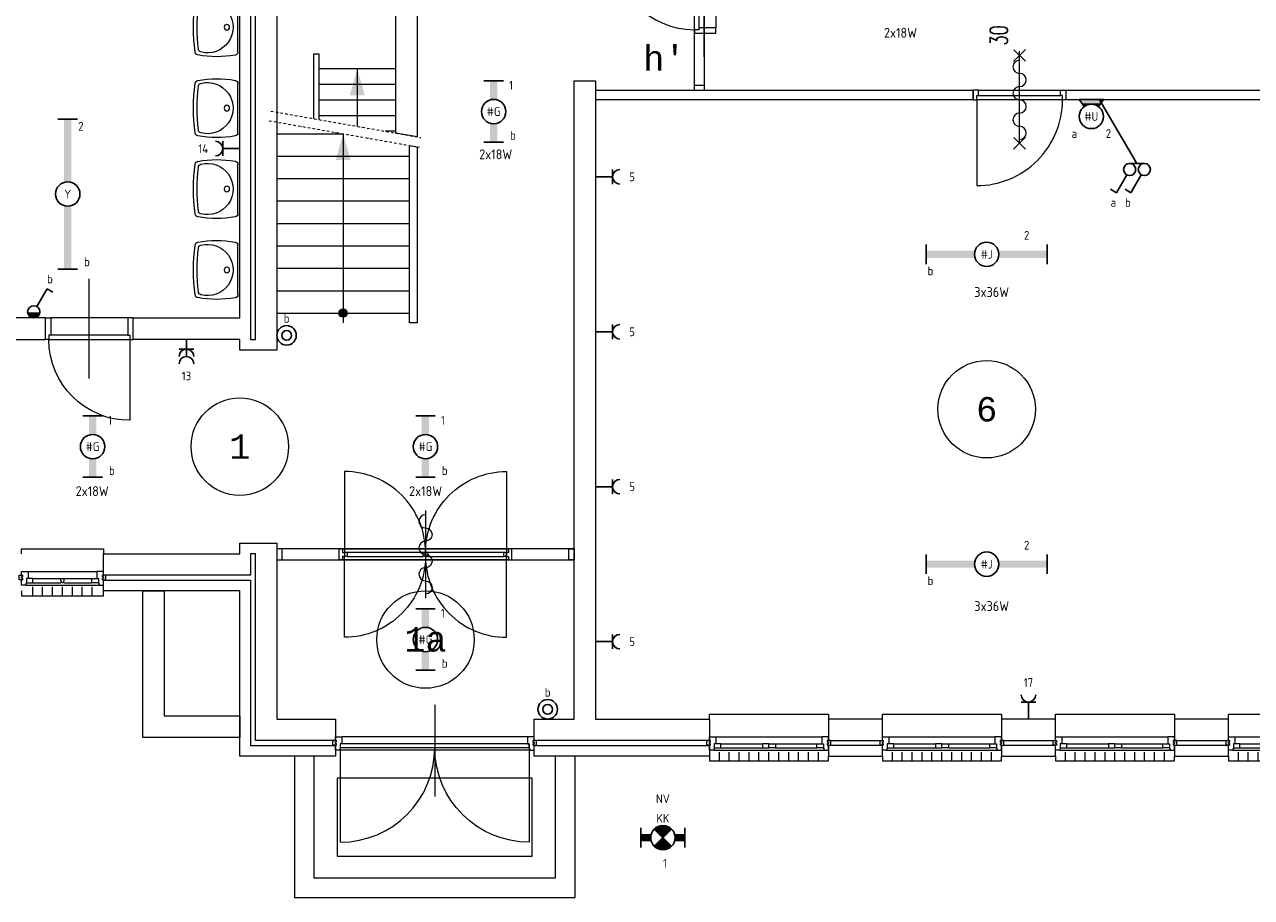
# Model space of a CAD drawing. Header units: millimetres. Extents: x 3141 to 84785, y 12240 to 40624.
# Tile 7 of 19: x 17320 to 29907, y 17824 to 26779. Entities that reach past the tile are written whole.
import ezdxf
from ezdxf.enums import TextEntityAlignment as Align
from ezdxf.xclip import XClip

# ---------------------------------------------------------------- set-up
doc = ezdxf.new("R2010")
doc.units = ezdxf.units.MM
doc.header["$LTSCALE"] = 50
doc.header["$XCLIPFRAME"] = 0
doc.linetypes.add('Xref-beg26$0$DASHDOT', pattern=[1, 0.5, -0.25, 0, -0.25])
doc.layers.get('0').update_dxf_attribs({"linetype": 'CONTINUOUS'})
for name, color, linetype in [('EL6222--', 3, 'CONTINUOUS'), ('EL6311--', 3, 'CONTINUOUS'), ('EL6350--', 3, 'CONTINUOUS'), ('Xref', 8, 'CONTINUOUS'), ('Xref-beg26$0$AL$1A---_ALGEMEEN', 8, 'CONTINUOUS'), ('Xref-beg26$0$AM$1A---_ARCERING', 8, 'CONTINUOUS'), ('Xref-beg26$0$AT$1A---_TEKST035', 8, 'CONTINUOUS'), ('Xref-beg26$0$AT$1A---_TEKST050', 8, 'CONTINUOUS')]:
    doc.layers.add(name, color=color, linetype=linetype)
doc.styles.add('buro-018', font='Isocp.shx', dxfattribs={"height": 90})
doc.styles.add('Xref-beg26$0$MONOTXT', font='MONOTXT')
doc.styles.add('Xref-beg26$0$ROMANS', font='ROMANS')

# ---------------------------------------------------------------- blocks, each defined once
blk = doc.blocks.new('*O40')
at = {"layer": 'Xref-beg26$0$AL$1A---_ALGEMEEN', "color": 0, "linetype": 'Continuous', "lineweight": 0}
for p, q in [((-543, 9), (543, 9)), ((-493, -63), (-67, -63)), ((-493, -106), (-67, -106)), ((67, -63), (493, -63)), ((67, -106), (493, -106)), ((-565.5, -130), (565.5, -130)), ((-508.33, -240), (-508.33, -150)), ((-406.66, -240), (-406.66, -150)), ((-305, -240), (-305, -150)), ((-203.33, -240), (-203.33, -150)), ((-101.66, -240), (-101.66, -150)), ((0, -240), (0, -150)), ((101.66, -240), (101.66, -150)), ((203.33, -240), (203.33, -150)), ((305, -240), (305, -150)), ((406.66, -240), (406.66, -150)), ((508.33, -240), (508.33, -150))]:
    blk.add_line(p, q, dxfattribs=at)
for points in [[(-610, 190), (-610, 240), (610, 240), (610, 190)], [(-610, -190), (-610, -240), (610, -240), (610, -190)]]:
    blk.add_lwpolyline(points, dxfattribs=at)
for points in [[(-610, 9), (-545.15, 9), (-543, 6.86), (-543, -63), (-560, -63), (-560, -114), (-565.5, -114), (-565.5, -127.78), (-567.72, -130), (-610, -130), (-610, -76), (-601, -76), (-601, -60), (-610, -60), (-610, -46), (-601, -46), (-601, -30), (-610, -30)], [(610, 9), (545.15, 9), (543, 6.86), (543, -63), (560, -63), (560, -114), (565.5, -114), (565.5, -127.78), (567.72, -130), (610, -130), (610, -76), (601, -76), (601, -60), (610, -60), (610, -46), (601, -46), (601, -30), (610, -30)], [(-635, -30), (-601, -30), (-601, -46), (-610, -46), (-610, -60), (-601, -60), (-601, -76), (-635, -76)], [(-560, -106), (-493, -106), (-493, -63), (-560, -63)], [(-67, -106), (0, -106), (0, -63), (-67, -63)], [(67, -106), (0, -106), (0, -63), (67, -63)], [(560, -106), (493, -106), (493, -63), (560, -63)], [(635, -30), (601, -30), (601, -46), (610, -46), (610, -60), (601, -60), (601, -76), (635, -76)]]:
    blk.add_lwpolyline(points, close=True, dxfattribs=at)
blk = doc.blocks.new('*O41')
at = {"layer": 'Xref-beg26$0$AL$1A---_ALGEMEEN', "color": 0, "linetype": 'Continuous', "lineweight": 0}
for p, q in [((-543, 9), (543, 9)), ((-493, -63), (-67, -63)), ((-493, -106), (-67, -106)), ((67, -63), (493, -63)), ((67, -106), (493, -106)), ((-565.5, -130), (565.5, -130)), ((-508.33, -240), (-508.33, -150)), ((-406.66, -240), (-406.66, -150)), ((-305, -240), (-305, -150)), ((-203.33, -240), (-203.33, -150)), ((-101.66, -240), (-101.66, -150)), ((0, -240), (0, -150)), ((101.66, -240), (101.66, -150)), ((203.33, -240), (203.33, -150)), ((305, -240), (305, -150)), ((406.66, -240), (406.66, -150)), ((508.33, -240), (508.33, -150))]:
    blk.add_line(p, q, dxfattribs=at)
for points in [[(-610, 190), (-610, 240), (610, 240), (610, 190)], [(-610, -190), (-610, -240), (610, -240), (610, -190)]]:
    blk.add_lwpolyline(points, dxfattribs=at)
for points in [[(-610, 9), (-545.15, 9), (-543, 6.86), (-543, -63), (-560, -63), (-560, -114), (-565.5, -114), (-565.5, -127.78), (-567.72, -130), (-610, -130), (-610, -76), (-601, -76), (-601, -60), (-610, -60), (-610, -46), (-601, -46), (-601, -30), (-610, -30)], [(610, 9), (545.15, 9), (543, 6.86), (543, -63), (560, -63), (560, -114), (565.5, -114), (565.5, -127.78), (567.72, -130), (610, -130), (610, -76), (601, -76), (601, -60), (610, -60), (610, -46), (601, -46), (601, -30), (610, -30)], [(-635, -30), (-601, -30), (-601, -46), (-610, -46), (-610, -60), (-601, -60), (-601, -76), (-635, -76)], [(-560, -106), (-493, -106), (-493, -63), (-560, -63)], [(-67, -106), (0, -106), (0, -63), (-67, -63)], [(67, -106), (0, -106), (0, -63), (67, -63)], [(560, -106), (493, -106), (493, -63), (560, -63)], [(635, -30), (601, -30), (601, -46), (610, -46), (610, -60), (601, -60), (601, -76), (635, -76)]]:
    blk.add_lwpolyline(points, close=True, dxfattribs=at)
blk = doc.blocks.new('*O42')
at = {"layer": 'Xref-beg26$0$AL$1A---_ALGEMEEN', "color": 0, "linetype": 'Continuous', "lineweight": 0}
for p, q in [((-543, 9), (543, 9)), ((-493, -63), (-67, -63)), ((-493, -106), (-67, -106)), ((67, -63), (493, -63)), ((67, -106), (493, -106)), ((-565.5, -130), (565.5, -130)), ((-508.33, -240), (-508.33, -150)), ((-406.66, -240), (-406.66, -150)), ((-305, -240), (-305, -150)), ((-203.33, -240), (-203.33, -150)), ((-101.66, -240), (-101.66, -150)), ((0, -240), (0, -150)), ((101.66, -240), (101.66, -150)), ((203.33, -240), (203.33, -150)), ((305, -240), (305, -150)), ((406.66, -240), (406.66, -150)), ((508.33, -240), (508.33, -150))]:
    blk.add_line(p, q, dxfattribs=at)
for points in [[(-610, 190), (-610, 240), (610, 240), (610, 190)], [(-610, -190), (-610, -240), (610, -240), (610, -190)]]:
    blk.add_lwpolyline(points, dxfattribs=at)
for points in [[(-610, 9), (-545.15, 9), (-543, 6.86), (-543, -63), (-560, -63), (-560, -114), (-565.5, -114), (-565.5, -127.78), (-567.72, -130), (-610, -130), (-610, -76), (-601, -76), (-601, -60), (-610, -60), (-610, -46), (-601, -46), (-601, -30), (-610, -30)], [(610, 9), (545.15, 9), (543, 6.86), (543, -63), (560, -63), (560, -114), (565.5, -114), (565.5, -127.78), (567.72, -130), (610, -130), (610, -76), (601, -76), (601, -60), (610, -60), (610, -46), (601, -46), (601, -30), (610, -30)], [(-635, -30), (-601, -30), (-601, -46), (-610, -46), (-610, -60), (-601, -60), (-601, -76), (-635, -76)], [(-560, -106), (-493, -106), (-493, -63), (-560, -63)], [(-67, -106), (0, -106), (0, -63), (-67, -63)], [(67, -106), (0, -106), (0, -63), (67, -63)], [(560, -106), (493, -106), (493, -63), (560, -63)], [(635, -30), (601, -30), (601, -46), (610, -46), (610, -60), (601, -60), (601, -76), (635, -76)]]:
    blk.add_lwpolyline(points, close=True, dxfattribs=at)
blk = doc.blocks.new('*O43')
at = {"layer": 'Xref-beg26$0$AL$1A---_ALGEMEEN', "color": 0, "linetype": 'Continuous', "lineweight": 0}
for p, q in [((-543, 9), (543, 9)), ((-493, -63), (-67, -63)), ((-493, -106), (-67, -106)), ((67, -63), (493, -63)), ((67, -106), (493, -106)), ((-565.5, -130), (565.5, -130)), ((-508.33, -240), (-508.33, -150)), ((-406.66, -240), (-406.66, -150)), ((-305, -240), (-305, -150)), ((-203.33, -240), (-203.33, -150)), ((-101.66, -240), (-101.66, -150)), ((0, -240), (0, -150)), ((101.66, -240), (101.66, -150)), ((203.33, -240), (203.33, -150)), ((305, -240), (305, -150)), ((406.66, -240), (406.66, -150)), ((508.33, -240), (508.33, -150))]:
    blk.add_line(p, q, dxfattribs=at)
for points in [[(-610, 190), (-610, 240), (610, 240), (610, 190)], [(-610, -190), (-610, -240), (610, -240), (610, -190)]]:
    blk.add_lwpolyline(points, dxfattribs=at)
for points in [[(-610, 9), (-545.15, 9), (-543, 6.86), (-543, -63), (-560, -63), (-560, -114), (-565.5, -114), (-565.5, -127.78), (-567.72, -130), (-610, -130), (-610, -76), (-601, -76), (-601, -60), (-610, -60), (-610, -46), (-601, -46), (-601, -30), (-610, -30)], [(610, 9), (545.15, 9), (543, 6.86), (543, -63), (560, -63), (560, -114), (565.5, -114), (565.5, -127.78), (567.72, -130), (610, -130), (610, -76), (601, -76), (601, -60), (610, -60), (610, -46), (601, -46), (601, -30), (610, -30)], [(-635, -30), (-601, -30), (-601, -46), (-610, -46), (-610, -60), (-601, -60), (-601, -76), (-635, -76)], [(-560, -106), (-493, -106), (-493, -63), (-560, -63)], [(-67, -106), (0, -106), (0, -63), (-67, -63)], [(67, -106), (0, -106), (0, -63), (67, -63)], [(560, -106), (493, -106), (493, -63), (560, -63)], [(635, -30), (601, -30), (601, -46), (610, -46), (610, -60), (601, -60), (601, -76), (635, -76)]]:
    blk.add_lwpolyline(points, close=True, dxfattribs=at)
blk = doc.blocks.new('*O97')
at = {"layer": 'Xref-beg26$0$AL$1A---_ALGEMEEN', "color": 0, "linetype": 'Continuous', "lineweight": 0}
for p, q in [((0, 705), (0, -235)), ((953, 377), (-953, 377)), ((975.5, 238), (-975.5, 238))]:
    blk.add_line(p, q, dxfattribs=at)
for points in [[(-1045, 338), (-1011, 338), (-1011, 322), (-1020, 322), (-1020, 308), (-1011, 308), (-1011, 292), (-1045, 292)], [(-1020, 377), (-955.15, 377), (-953, 374.86), (-953, 305), (-970, 305), (-970, 254), (-975.5, 254), (-975.5, 240.22), (-977.72, 238), (-1020, 238), (-1020, 292), (-1011, 292), (-1011, 308), (-1020, 308), (-1020, 322), (-1011, 322), (-1011, 338), (-1020, 338)], [(-970, 305), (-970, 265), (970, 265), (970, 305)], [(1020, 377), (955.15, 377), (953, 374.86), (953, 305), (970, 305), (970, 254), (975.5, 254), (975.5, 240.22), (977.72, 238), (1020, 238), (1020, 292), (1011, 292), (1011, 308), (1020, 308), (1020, 322), (1011, 322), (1011, 338), (1020, 338)], [(1045, 338), (1011, 338), (1011, 322), (1020, 322), (1020, 308), (1011, 308), (1011, 292), (1045, 292)]]:
    blk.add_lwpolyline(points, close=True, dxfattribs=at)
for points in [[(-970, 265), (-970, -705, 0.41421356), (0, 265)], [(970, 265), (970, -705, -0.41421356), (0, 265)]]:
    blk.add_lwpolyline(points, format="xyb", dxfattribs=at)
blk = doc.blocks.new('Xref-beg26$0$ED0881')
at = {"layer": 'Xref-beg26$0$AL$1A---_ALGEMEEN', "color": 0, "linetype": 'Continuous', "lineweight": 0}
for p, q in [((475, -400), (475, 500)), ((915, 0), (35, 0)), ((55, 100), (895, 100)), ((55, 45), (895, 45))]:
    blk.add_line(p, q, dxfattribs=at)
for points in [[(55, 100), (0, 100), (0, 0), (35, 0), (35, 45), (55, 45), (55, 100)], [(950, 0), (915, 0), (915, 45), (895, 45), (895, 100), (950, 100), (950, 0)]]:
    blk.add_lwpolyline(points, close=True, dxfattribs=at)
blk.add_lwpolyline([(35, 0), (35, -880, 0.414214), (915, 0)], format="xyb", dxfattribs=at)
blk = doc.blocks.new('Xref-beg26$0$ED0831')
at = {"layer": 'Xref-beg26$0$AL$1A---_ALGEMEEN', "color": 0, "linetype": 'Continuous', "lineweight": 0}
for p, q in [((450, -400), (450, 620)), ((0, 0), (0, 220)), ((0, 220), (55, 220)), ((55, 220), (845, 220)), ((55, 220), (55, 45)), ((900, 220), (845, 220)), ((845, 220), (845, 45)), ((900, 0), (900, 220)), ((35, 0), (0, 0)), ((55, 45), (35, 45)), ((35, 45), (35, 0)), ((35, 0), (35, -830)), ((865, 0), (35, 0)), ((55, 45), (845, 45)), ((845, 45), (865, 45)), ((865, 45), (865, 0)), ((865, 0), (900, 0))]:
    blk.add_line(p, q, dxfattribs=at)
blk.add_arc((35, 0), 830, 270, 360, dxfattribs=at)
blk = doc.blocks.new('Xref-beg26$0$WT01')
at = {"layer": 'Xref-beg26$0$AL$1A---_ALGEMEEN', "color": 0, "linetype": 'Continuous', "lineweight": 0}
blk.add_line((-253, -20), (253, -20), dxfattribs=at)
blk.add_circle((0, -133), 28.1, dxfattribs=at)
for centre, radius, start, end in [((766, -236), 1068, 169.7983, 190.5514), ((-253, -53), 33, 90, 169.9973), ((0, -332), 263, 344.8667, 195.1333), ((253, -53), 33, 10.0027, 90), ((-766, -236), 1068, 349.4486, 10.2017), ((-252, -426), 33, 190.3455, 263.1425), ((0, 1669), 2144, 263.1425, 276.8575), ((-222, -392), 33, 195.1333, 263.9582), ((0, 1707), 2144, 263.9582, 276.0418), ((222, -392), 33, 276.0418, 344.8667), ((252, -426), 33, 276.8575, 349.6545)]:
    blk.add_arc(centre, radius, start, end, dxfattribs=at)
blk = doc.blocks.new('*O138')
at = {"layer": 'Xref-beg26$0$AL$1A---_ALGEMEEN', "color": 0, "linetype": 'Continuous', "lineweight": 0}
blk.add_lwpolyline([(0, -407, 1), (0, -271, -1), (0, -136, 1), (0, 0, -1), (0, 136, 1), (0, 271, -1), (0, 407)], format="xyb", dxfattribs=at)
blk = doc.blocks.new('Xref-beg26$0$BRW00')
at = {"layer": 'Xref-beg26$0$AL$1A---_ALGEMEEN', "color": 0, "linetype": 'Continuous', "lineweight": 0}
blk.add_blockref('*O138', (0, 0), dxfattribs=at)
blk = doc.blocks.new('Xref-beg26$0$DD0782')
at = {"layer": 'Xref-beg26$0$AL$1A---_ALGEMEEN', "color": 0, "linetype": 'Continuous', "lineweight": 0}
for p, q in [((885, -393), (885, 507)), ((35, 114), (1735, 114)), ((1735, 0), (35, 0))]:
    blk.add_line(p, q, dxfattribs=at)
for points in [[(885, 77, 0.414214), (55, 907), (55, 77)], [(885, 77, -0.414214), (1715, 907), (1715, 77)], [(885, 37, -0.414214), (55, -793), (55, 37)], [(885, 37, 0.414214), (1715, -793), (1715, 37)]]:
    blk.add_lwpolyline(points, format="xyb", dxfattribs=at)
for points in [[(0, 0), (35, 0), (35, 37), (55, 37), (55, 77), (35, 77), (35, 114), (0, 114), (0, 0)], [(80, 37), (860, 37), (860, 77), (80, 77)], [(910, 37), (1690, 37), (1690, 77), (910, 77)], [(1770, 0), (1735, 0), (1735, 37), (1715, 37), (1715, 77), (1735, 77), (1735, 114), (1770, 114), (1770, 0)]]:
    blk.add_lwpolyline(points, close=True, dxfattribs=at)
for centre, start, end in [((76, 57), 77.3196, 282.6804), ((865, 57), 257.3196, 102.6804), ((906, 57), 77.3196, 282.6804), ((1694, 57), 257.3196, 102.6804)]:
    blk.add_arc(centre, 20.5, start, end, dxfattribs=at)
blk.add_blockref('Xref-beg26$0$BRW00', (885, 57), dxfattribs=at)
blk = doc.blocks.new('*O139')
at = {"layer": 'Xref-beg26$0$AL$1A---_ALGEMEEN', "color": 0, "linetype": 'Continuous', "lineweight": 0}
for points in [[(-1525, -57), (1525, -57), (1525, 57), (-1525, 57)], [(-1470, -57), (-1470, 57), (-1525, 57), (-1525, -57)], [(1470, -57), (1470, 57), (1525, 57), (1525, -57)]]:
    blk.add_lwpolyline(points, close=True, dxfattribs=at)
at = {"layer": 'Xref-beg26$0$AL$1A---_ALGEMEEN', "color": 0, "linetype": 'Continuous', "lineweight": 0, "rotation": 180}
blk.add_blockref('Xref-beg26$0$DD0782', (885, 57), dxfattribs=at)
blk = doc.blocks.new('*O140')
at = {"layer": 'Xref-beg26$0$AL$1A---_ALGEMEEN', "color": 0, "linetype": 'Continuous', "lineweight": 0}
for points in [[(-1440, 725), (-1440, -725), (1440, -725), (1440, 725)], [(-1240, 725), (-1240, -525), (1240, -525), (1240, 725)]]:
    blk.add_lwpolyline(points, dxfattribs=at)
blk.add_lwpolyline([(-1000, -300), (1000, -300), (1000, 500), (-1000, 500)], close=True, dxfattribs=at)
blk = doc.blocks.new('*O146')
at = {"layer": 'Xref-beg26$0$AL$1A---_ALGEMEEN', "color": 0, "linetype": 'Continuous', "lineweight": 0}
for p, q in [((-353, 9), (353, 9)), ((-303, -63), (-16, -63)), ((-303, -106), (-16, -106)), ((16, -63), (303, -63)), ((16, -106), (303, -106)), ((-376, -130), (376, -130)), ((-305, -240), (-305, -150)), ((-203, -240), (-203, -150)), ((-102, -240), (-102, -150)), ((0, -240), (0, -150)), ((102, -240), (102, -150)), ((203, -240), (203, -150)), ((305, -240), (305, -150))]:
    blk.add_line(p, q, dxfattribs=at)
for points in [[(-420, 190), (-420, 240), (420, 240), (420, 190)], [(-420, -190), (-420, -240), (420, -240), (420, -190)]]:
    blk.add_lwpolyline(points, dxfattribs=at)
for points in [[(-420, 9), (-355, 9), (-353, 7), (-353, -63), (-370, -63), (-370, -114), (-376, -114), (-376, -128), (-378, -130), (-420, -130), (-420, -76), (-411, -76), (-411, -60), (-420, -60), (-420, -46), (-411, -46), (-411, -30), (-420, -30)], [(420, 9), (355, 9), (353, 7), (353, -63), (370, -63), (370, -114), (376, -114), (376, -128), (378, -130), (420, -130), (420, -76), (411, -76), (411, -60), (420, -60), (420, -46), (411, -46), (411, -30), (420, -30)], [(-445, -30), (-411, -30), (-411, -46), (-420, -46), (-420, -60), (-411, -60), (-411, -76), (-445, -76)], [(-370, -106), (-303, -106), (-303, -63), (-370, -63)], [(370, -106), (303, -106), (303, -63), (370, -63)], [(445, -30), (411, -30), (411, -46), (420, -46), (420, -60), (411, -60), (411, -76), (445, -76)]]:
    blk.add_lwpolyline(points, close=True, dxfattribs=at)
blk.add_lwpolyline([(4, -106), (-4, -106), (-4, -104, -0.397174), (-10, -98), (-10, -95, 0.406754), (-16, -90), (-16, -72), (-6, -63), (6, -63), (16, -72), (16, -90, 0.406754), (10, -95), (10, -98, -0.397174), (4, -104), (4, -106)], format="xyb", dxfattribs=at)
blk = doc.blocks.new('Xref-beg26$0$BRW60')
at = {"layer": 'Xref-beg26$0$AL$1A---_ALGEMEEN', "color": 0, "linetype": 'Continuous', "lineweight": 0}
for p, q in [((-61.42, 393.58), (61.44, 516.42)), ((59.2, 395.81), (-59.18, 514.19)), ((-61.42, -506.42), (61.44, -383.58)), ((59.2, -504.19), (-59.18, -385.81))]:
    blk.add_line(p, q, dxfattribs=at)
blk = doc.blocks.new('Xref-beg26$0$DR30BZ')
at = {"layer": 'Xref-beg26$0$AL$1A---_ALGEMEEN', "color": 0, "linetype": 'Continuous', "lineweight": 0}
blk.add_line((-450, 0), (450, 0), dxfattribs=at)
for centre, start, end in [((-339, 0), 180, 360), ((-204, 0), 360, 180), ((-68, 0), 180, 360), ((68, 0), 360, 180), ((204, 0), 180, 360), ((339, 0), 360, 180)]:
    blk.add_arc(centre, 67.8, start, end, dxfattribs=at)
at = {"layer": 'Xref-beg26$0$AL$1A---_ALGEMEEN', "color": 0, "linetype": 'Continuous', "lineweight": 0, "rotation": 270}
blk.add_blockref('Xref-beg26$0$BRW60', (0, 0), dxfattribs=at)
at = {"layer": 'Xref-beg26$0$AT$1A---_TEKST035', "linetype": 'Continuous', "lineweight": 0, "style": 'Xref-beg26$0$ROMANS', "width": 0.666667}
blk.add_text('30', height=180, dxfattribs=at).set_placement((559, 123))
blk = doc.blocks.new('*O169')
at = {"layer": 'Xref-beg26$0$AL$1A---_ALGEMEEN', "color": 0, "linetype": 'Continuous', "lineweight": 0}
for p, q in [((-518.58, 61.43), (-641.42, -61.42)), ((-520.81, -59.18), (-639.19, 59.2)), ((-388.58, 61.43), (-511.42, -61.42)), ((-390.81, -59.18), (-509.19, 59.2)), ((-450, 0.01), (450, 0.01)), ((511.42, 61.43), (388.58, -61.42)), ((509.19, -59.18), (390.81, 59.2)), ((641.42, 61.43), (518.58, -61.42)), ((639.19, -59.18), (520.81, 59.2))]:
    blk.add_line(p, q, dxfattribs=at)
at = {"layer": 'Xref-beg26$0$AL$1A---_ALGEMEEN', "color": 0, "linetype": 'Continuous', "lineweight": 0, "yscale": -1, "rotation": 270}
blk.add_blockref('Xref-beg26$0$BRW00', (5, 0.01), dxfattribs=at)
blk = doc.blocks.new('*O168')
at = {"layer": 'Xref-beg26$0$AL$1A---_ALGEMEEN', "color": 0, "linetype": 'Continuous', "lineweight": 0}
blk.add_line((169.29, -695), (169.29, 1005), dxfattribs=at)
for points in [[(169.29, -1040), (69.29, -1040), (69.29, 1040), (169.29, 1040)], [(169.29, 985), (69.29, 985), (69.29, 1040), (169.29, 1040)], [(169.29, -1040), (69.29, -1040), (69.29, -985), (169.29, -985)]]:
    blk.add_lwpolyline(points, close=True, dxfattribs=at)
at = {"layer": 'Xref-beg26$0$AL$1A---_ALGEMEEN', "color": 0, "linetype": 'Continuous', "lineweight": 0, "rotation": 270}
blk.add_blockref('Xref-beg26$0$ED0831', (69.29, 450), dxfattribs=at)
at = {"layer": 'Xref-beg26$0$AL$1A---_ALGEMEEN', "color": 0, "linetype": 'Continuous', "lineweight": 0}
blk.add_blockref('*O169', (119.29, -0.01), dxfattribs=at)
blk = doc.blocks.new('Xref-beg26')
at = {"layer": 'Xref-beg26$0$AM$1A---_ARCERING', "linetype": 'Continuous', "lineweight": 0}
h = blk.add_hatch(color=256, dxfattribs=at)
edge = h.paths.add_edge_path()
edge.add_arc((96725.43, 89203.82), 42.4, 0, 360)
at = {"layer": 'Xref-beg26$0$AL$1A---_ALGEMEEN', "linetype": 'Continuous', "lineweight": 0}
for p, q in [((100429.43, 93531.32), (100429.43, 91831.32)), ((97265.43, 91708.83), (96475.43, 91708.83)), ((96870.43, 91708.83), (96870.43, 91119.79)), ((97265.43, 91548.83), (96475.43, 91548.83)), ((97265.43, 91388.83), (96475.43, 91388.83)), ((97265.43, 91228.83), (96475.43, 91228.83)), ((96045.43, 91043.82), (96725.43, 91043.82)), ((96725.43, 91043.82), (96725.43, 89103.82)), ((97265.43, 91068.83), (97159.43, 91068.83)), ((96045.43, 90813.82), (97405.43, 90813.82)), ((96045.43, 90583.82), (97405.43, 90583.82)), ((96045.43, 90353.82), (97405.43, 90353.82)), ((96045.43, 90123.82), (97405.43, 90123.82)), ((96045.43, 89893.82), (97405.43, 89893.82)), ((96045.43, 89663.82), (97405.43, 89663.82)), ((96045.43, 89433.82), (97405.43, 89433.82)), ((96045.43, 89203.82), (97405.43, 89203.82))]:
    blk.add_line(p, q, dxfattribs=at)
at = {"layer": 'Xref-beg26$0$AL$1A---_ALGEMEEN', "linetype": 'Xref-beg26$0$DASHDOT', "lineweight": 0}
for p, q in [((95984.32, 91276.05), (97521.28, 91005.02)), ((95966.95, 91177.57), (97503.91, 90906.54))]:
    blk.add_line(p, q, dxfattribs=at)
at = {"layer": 'Xref-beg26$0$AL$1A---_ALGEMEEN', "linetype": 'Continuous', "lineweight": 0}
for points in [[(95825.43, 100233.82), (97575.43, 100233.82), (97575.43, 100013.82), (96045.43, 100013.82), (96045.43, 93728.82), (98045.43, 93728.82), (98045.43, 93508.82), (97755.43, 93508.82), (97755.43, 93393.82), (97535.43, 93393.82), (97535.43, 93508.82), (96045.43, 93508.82), (96045.43, 88823.82), (95665.43, 88823.82), (95665.43, 88933.82), (94570.43, 88933.82), (94570.43, 89153.82), (95665.43, 89153.82), (95665.43, 96778.82), (95335.43, 96778.82), (95335.43, 96998.82), (95775.43, 96998.82), (95775.43, 88933.82), (95825.43, 88933.82)], [(97535.43, 92493.82), (97755.43, 92493.82), (97755.43, 92258.82), (97485.43, 92258.82), (97485.43, 91011.34), (97265.43, 91050.14), (97265.43, 92478.82), (97535.43, 92478.82)], [(99095.43, 91586.32), (99315.43, 91586.32), (99315.43, 85038.82), (100483.43, 85038.82), (100483.43, 84818.82), (98685.43, 84818.82), (98685.43, 85038.82), (99095.43, 85038.82)], [(99315.43, 91396.32), (103190.43, 91396.32), (103190.43, 91486.32), (99315.43, 91486.32)], [(104140.43, 91396.32), (111435.43, 91396.32), (111435.43, 91486.32), (104140.43, 91486.32)], [(97405.43, 90923.91), (97485.43, 90909.8), (97485.43, 89103.82), (97405.43, 89103.82)], [(90600.43, 88933.82), (93670.43, 88933.82), (93670.43, 89153.82), (90600.43, 89153.82)], [(94265.43, 86733.82), (95665.43, 86733.82), (95665.43, 86843.82), (96045.43, 86843.82), (96045.43, 85038.82), (96645.43, 85038.82), (96645.43, 84818.82), (95825.43, 84818.82), (95825.43, 86733.82), (95775.43, 86733.82), (95775.43, 86513.82), (94265.43, 86513.82)], [(94265.43, 86463.82), (95775.43, 86463.82), (95775.43, 84768.82), (96645.43, 84768.82), (96645.43, 84658.82), (95665.43, 84658.82), (95665.43, 86353.82), (94265.43, 86353.82)], [(94670.43, 86353.82), (94890.43, 86353.82), (94890.43, 85071.32), (95665.43, 85071.32), (95665.43, 84851.32), (94670.43, 84851.32)], [(101703.43, 84818.82), (102258.43, 84818.82), (102258.43, 85038.82), (101703.43, 85038.82)], [(103478.43, 84818.82), (104033.43, 84818.82), (104033.43, 85038.82), (103478.43, 85038.82)], [(105253.43, 84818.82), (105808.43, 84818.82), (105808.43, 85038.82), (105253.43, 85038.82)], [(98685.43, 84768.82), (100483.43, 84768.82), (100483.43, 84658.82), (98685.43, 84658.82)], [(101703.43, 84658.82), (102258.43, 84658.82), (102258.43, 84768.82), (101703.43, 84768.82)], [(103478.43, 84658.82), (104033.43, 84658.82), (104033.43, 84768.82), (103478.43, 84768.82)], [(105253.43, 84658.82), (105808.43, 84658.82), (105808.43, 84768.82), (105253.43, 84768.82)]]:
    blk.add_lwpolyline(points, close=True, dxfattribs=at)
blk.add_lwpolyline([(96425.43, 91198.26), (96425.43, 91863.83), (96475.43, 91863.83), (96475.43, 91189.45)], dxfattribs=at)
for centre, radius in [((96725.43, 89203.82), 42.4), ((103327.93, 88217.57), 500), ((95665.4276, 87833.82483), 500), ((97570.44154, 85855.02219), 500)]:
    blk.add_circle(centre, radius, dxfattribs=at)
for points in [[(96793.48, 91438.83), (96870.43, 91708.83), (96947.38, 91438.83)], [(96648.48, 90773.82), (96725.43, 91043.82), (96802.38, 90773.82)]]:
    blk.add_solid(points, dxfattribs=at)
for name, p in [('*O168', (100260.14, 92526.32)), ('Xref-beg26$0$ED0881', (103190.43, 91391.32)), ('*O139', (97570.43, 86728.2)), ('*O146', (93845.43, 86543.82)), ('*O97', (97665.43, 84480.82)), ('*O40', (101093.43, 84848.82)), ('*O41', (102868.43, 84848.82)), ('*O42', (104643.43, 84848.82)), ('*O43', (106418.43, 84848.82)), ('*O140', (97665.43, 83933.82))]:
    blk.add_blockref(name, p, dxfattribs=at)
at = {"layer": 'Xref-beg26$0$AL$1A---_ALGEMEEN', "linetype": 'Continuous', "lineweight": 0, "yscale": -1}
for name, p, rotation in [('Xref-beg26$0$WT01', (95665.43, 92136.32), 90), ('Xref-beg26$0$WT01', (95665.43, 91306.32), 90), ('Xref-beg26$0$WT01', (95665.43, 90476.32), 90), ('Xref-beg26$0$WT01', (95665.43, 89646.32), 90), ('Xref-beg26$0$ED0831', (94570.43, 88933.82), 180)]:
    blk.add_blockref(name, p, dxfattribs=dict(at, rotation=rotation))
at = {"layer": 'Xref-beg26$0$AL$1A---_ALGEMEEN', "linetype": 'Continuous', "lineweight": 0, "rotation": 90}
blk.add_blockref('Xref-beg26$0$DR30BZ', (103665.43, 91391.32), dxfattribs=at)
at = {"layer": 'Xref-beg26$0$AT$1A---_TEKST050', "linetype": 'Continuous', "lineweight": 0, "style": 'Xref-beg26$0$MONOTXT'}
for s, p in [("h'", (100020.7, 91827.57)), ('6', (103327.92, 88217.57)), ('1', (95665.41, 87833.81)), ('1a', (97570.43, 85855.01))]:
    blk.add_text(s, height=250.00002, dxfattribs=at).set_placement(p, align=Align.MIDDLE)
blk = doc.blocks.new('1115B61540')
at = {"color": 0}
for p, q in [((-15.4, 2), (-15.4, -2)), ((15.4, 2), (15.4, -2))]:
    blk.add_line(p, q, dxfattribs=at)
at = {"color": 0, "linetype": 'Continuous'}
blk.add_circle((0, 0), 2.5, dxfattribs=at)
at = {"color": 0}
for points in [[(-2.5, 0.75), (-15.4, 0.75), (-2.5, -0.75), (-15.4, -0.75)], [(2.5, 0.75), (15.4, 0.75), (2.5, -0.75), (15.4, -0.75)]]:
    blk.add_solid(points, dxfattribs=at)
at = {"color": 0, "linetype": 'Continuous', "style": 'buro-018'}
for tag, p in [('E_GKAST', (0, 8)), ('E_GROEP', (0, 5)), ('E_SGROEP', (4.5, 5)), ('E_ARMCODE', (0, 0)), ('E_SLET', (4.5, -3))]:
    blk.add_attdef(tag, text='', height=1.8, dxfattribs=at).set_placement(p, align=Align.MIDDLE)
blk = doc.blocks.new('111304')
at = {"color": 0, "linetype": 'Continuous'}
for p, q in [((-1.5, 4.5), (1.5, 4.5)), ((0, 1), (0, 4.5))]:
    blk.add_line(p, q, dxfattribs=at)
blk.add_arc((0, 6), 1.5, 180, 0, dxfattribs=at)
at = {"color": 0, "linetype": 'Continuous', "style": 'buro-018'}
for tag, p in [('E_GKAST', (0, 11.5)), ('E_GROEP', (0, 8.5)), ('E_SGROEP', (4.5, 8.5))]:
    blk.add_attdef(tag, text='', height=1.8, dxfattribs=at).set_placement(p, align=Align.MIDDLE)
at = {"color": 0, "linetype": 'Continuous', "style": 'buro-018', "flags": 1}
for tag, p in [('E_VERMCODE', (13, 8.5)), ('E_MATCODE', (0, 0))]:
    blk.add_attdef(tag, text='', height=1.8, dxfattribs=at).set_placement(p, align=Align.MIDDLE)
blk = doc.blocks.new('E00135')
at = {"color": 0}
for p, q in [((-2.5, -3.5), (-1.45, -2.03)), ((-1.79, -2.5), (1.79, -2.5)), ((1.45, -2.03), (2.5, -3.5)), ((2.5, -3.5), (-2.5, -3.5))]:
    blk.add_line(p, q, dxfattribs=at)
for points in [[(-1.79, -2.5), (1.79, -2.5), (-2.5, -3.5), (2.5, -3.5)], [(-1.45, -2.03), (-0.5, -2.5), (-1.79, -2.5)], [(1.45, -2.03), (0.5, -2.5), (1.79, -2.5)]]:
    blk.add_solid(points, dxfattribs=at)
blk = doc.blocks.new('1115B3A-WA4')
at = {"color": 0, "linetype": 'Continuous'}
blk.add_circle((0, 0), 2.5, dxfattribs=at)
at = {"color": 0, "zscale": 50}
blk.add_blockref('E00135', (0, 0), dxfattribs=at)
at = {"color": 0, "linetype": 'Continuous', "style": 'buro-018'}
for tag, p in [('E_GKAST', (0, 8)), ('E_GROEP', (0, 5)), ('E_SGROEP', (4.5, 5)), ('E_ARMCODE', (0, 0)), ('E_SLET', (4.5, -1))]:
    blk.add_attdef(tag, text='', height=1.8, dxfattribs=at).set_placement(p, align=Align.MIDDLE)
blk = doc.blocks.new('1114A1')
at = {"color": 0, "linetype": 'Continuous'}
for p, q in [((0.62, 3.33), (2.74, 7)), ((2.74, 7), (3.95, 6.3))]:
    blk.add_line(p, q, dxfattribs=at)
blk.add_circle((0, 2.25), 1.25, dxfattribs=at)
at = {"color": 0, "linetype": 'Continuous', "style": 'buro-018'}
for tag, p in [('E_SLET1', (3.36, 9)), ('E_GROEP', (0, 0)), ('E_GKAST', (0, 0))]:
    blk.add_attdef(tag, text='', height=1.8, dxfattribs=at).set_placement(p, align=Align.MIDDLE)
at = {"color": 0, "linetype": 'Continuous', "style": 'buro-018', "flags": 1}
for tag in ['E_MATCODE', 'E_SGROEP']:
    blk.add_attdef(tag, text='', height=1.8, dxfattribs=at).set_placement((0, 0), align=Align.MIDDLE)
blk = doc.blocks.new('1115B61240')
at = {"color": 0}
for p, q in [((-12.4, 2), (-12.4, -2)), ((12.4, 2), (12.4, -2))]:
    blk.add_line(p, q, dxfattribs=at)
at = {"color": 0, "linetype": 'Continuous'}
blk.add_circle((0, 0), 2.5, dxfattribs=at)
at = {"color": 0}
for points in [[(-2.5, 0.75), (-12.4, 0.75), (-2.5, -0.75), (-12.4, -0.75)], [(2.5, 0.75), (12.4, 0.75), (2.5, -0.75), (12.4, -0.75)]]:
    blk.add_solid(points, dxfattribs=at)
at = {"color": 0, "linetype": 'Continuous', "style": 'buro-018'}
for tag, p in [('E_GKAST', (0, 8)), ('E_GROEP', (0, 5)), ('E_SGROEP', (4.5, 5)), ('E_ARMCODE', (0, 0)), ('E_SLET', (4.5, -3))]:
    blk.add_attdef(tag, text='', height=1.8, dxfattribs=at).set_placement(p, align=Align.MIDDLE)
blk = doc.blocks.new('1115B6630')
at = {"color": 0}
for p, q in [((-6.3, 2), (-6.3, -2)), ((6.3, 2), (6.3, -2))]:
    blk.add_line(p, q, dxfattribs=at)
at = {"color": 0, "linetype": 'Continuous'}
blk.add_circle((0, 0), 2.5, dxfattribs=at)
at = {"color": 0}
for points in [[(-2.5, 0.75), (-6.3, 0.75), (-2.5, -0.75), (-6.3, -0.75)], [(2.5, 0.75), (6.3, 0.75), (2.5, -0.75), (6.3, -0.75)]]:
    blk.add_solid(points, dxfattribs=at)
at = {"color": 0, "linetype": 'Continuous', "style": 'buro-018'}
for tag, p in [('E_GKAST', (0, 8)), ('E_GROEP', (0, 5)), ('E_SGROEP', (4.5, 5)), ('E_ARMCODE', (0, 0)), ('E_SLET', (4.5, -3))]:
    blk.add_attdef(tag, text='', height=1.8, dxfattribs=at).set_placement(p, align=Align.MIDDLE)
blk = doc.blocks.new('111410')
at = {"color": 0, "linetype": 'Continuous'}
for radius in [2, 1]:
    blk.add_circle((0, 3), radius, dxfattribs=at)
at = {"color": 0, "linetype": 'Continuous', "style": 'buro-018'}
for tag, p in [('E_SLET1', (0, 7)), ('E_GROEP', (0, 0)), ('E_GKAST', (0, 0))]:
    blk.add_attdef(tag, text='', height=1.8, dxfattribs=at).set_placement(p, align=Align.MIDDLE)
at = {"color": 0, "linetype": 'Continuous', "style": 'buro-018', "flags": 1}
for tag in ['E_MATCODE', 'E_SGROEP']:
    blk.add_attdef(tag, text='', height=1.8, dxfattribs=at).set_placement((0, 0), align=Align.MIDDLE)
blk = doc.blocks.new('E00018')
at = {"color": 0, "linetype": 'Continuous'}
for p, q in [((-1.77, -1.77), (1.77, 1.77)), ((1.77, -1.77), (-1.77, 1.77))]:
    blk.add_line(p, q, dxfattribs=at)
at = {"color": 0, "linetype": 'Continuous', "const_width": 2.5}
for points in [[(-0.88, 0.88, -0.198912), (0, 1.25, -0.198912), (0.88, 0.88, -1)], [(-0.88, -0.88, 0.198912), (0, -1.25, 0.198912), (0.88, -0.88, 1)]]:
    blk.add_lwpolyline(points, format="xyb", dxfattribs=at)
blk = doc.blocks.new('1115B7330-NO1')
at = {"color": 0}
for p, q in [((-4.5, 2), (-4.5, -2)), ((4.5, 2), (4.5, -2))]:
    blk.add_line(p, q, dxfattribs=at)
at = {"color": 0, "linetype": 'Continuous'}
blk.add_circle((0, 0), 2.5, dxfattribs=at)
at = {"color": 0}
for points in [[(-2.5, 0.75), (-4.5, 0.75), (-2.5, -0.75), (-4.5, -0.75)], [(2.5, 0.75), (4.5, 0.75), (2.5, -0.75), (4.5, -0.75)]]:
    blk.add_solid(points, dxfattribs=at)
at = {"color": 0, "zscale": 50}
blk.add_blockref('E00018', (0, 0), dxfattribs=at)
at = {"color": 0, "linetype": 'Continuous', "style": 'buro-018'}
for tag, p in [('E_GKAST', (0, 8)), ('E_GROEP', (0, 5)), ('E_SGROEP', (4.5, 5)), ('E_ARMCODE', (0, 0)), ('E_SLET', (4.5, -3))]:
    blk.add_attdef(tag, text='', height=1.8, dxfattribs=at).set_placement(p, align=Align.MIDDLE)
blk = doc.blocks.new('1114A1WD')
at = {"color": 0, "linetype": 'Continuous'}
for p, q in [((1.22, 2), (-1.22, 2)), ((1.17, 1.8), (-1.17, 1.8)), ((1.07, 1.6), (-1.07, 1.6)), ((0.92, 1.4), (-0.92, 1.4)), ((0.68, 1.2), (-0.68, 1.2))]:
    blk.add_line(p, q, dxfattribs=at)
blk = doc.blocks.new('1114A1-WD3')
at = {"color": 0, "linetype": 'Continuous'}
for p, q in [((0.62, 3.33), (2.74, 7)), ((2.74, 7), (3.95, 6.3))]:
    blk.add_line(p, q, dxfattribs=at)
blk.add_circle((0, 2.25), 1.25, dxfattribs=at)
at = {"color": 0, "zscale": 50}
blk.add_blockref('1114A1WD', (0, 0), dxfattribs=at)
at = {"color": 0, "linetype": 'Continuous', "style": 'buro-018'}
for tag, p in [('E_SLET1', (3.36, 9)), ('E_GROEP', (0, 0)), ('E_GKAST', (0, 0))]:
    blk.add_attdef(tag, text='', height=1.8, dxfattribs=at).set_placement(p, align=Align.MIDDLE)
at = {"color": 0, "linetype": 'Continuous', "style": 'buro-018', "flags": 1}
for tag in ['E_MATCODE', 'E_SGROEP']:
    blk.add_attdef(tag, text='', height=1.8, dxfattribs=at).set_placement((0, 0), align=Align.MIDDLE)
blk = doc.blocks.new('111304A')
at = {"color": 0, "linetype": 'Continuous'}
for p, q in [((-1.5, 3), (1.5, 3)), ((0, 1), (0, 4.5))]:
    blk.add_line(p, q, dxfattribs=at)
for centre in [(0, 6), (0, 4.5)]:
    blk.add_arc(centre, 1.5, 180, 0, dxfattribs=at)
at = {"color": 0, "linetype": 'Continuous', "style": 'buro-018'}
for tag, p in [('E_GKAST', (0, 11.5)), ('E_GROEP', (0, 8.5)), ('E_SGROEP', (4.5, 8.5))]:
    blk.add_attdef(tag, text='', height=1.8, dxfattribs=at).set_placement(p, align=Align.MIDDLE)
at = {"color": 0, "linetype": 'Continuous', "style": 'buro-018', "flags": 1}
for tag, p in [('E_VERMCODE', (13, 8.5)), ('E_MATCODE', (0, 0))]:
    blk.add_attdef(tag, text='', height=1.8, dxfattribs=at).set_placement(p, align=Align.MIDDLE)

msp = doc.modelspace()

# ---------------------------------------------------------------- linework, layer by layer
at = {"layer": 'EL6311--', "color": 1}
for p, q in [((28733, 25354), (28345, 26014)), ((28658, 25354), (28808, 25354))]:
    msp.add_line(p, q, dxfattribs=at)

# ---------------------------------------------------------------- block references
at = {"layer": 'EL6222--'}
ref = msp.add_blockref('111304', (19578, 25506), dxfattribs=dict(at, xscale=-50, yscale=50, zscale=50, rotation=90))
ref.add_attrib('E_GROEP', '14', dxfattribs={"layer": '0', "color": 1, "linetype": 'Continuous', "height": 90, "style": 'buro-018'}).set_placement((19153, 25506), align=Align.MIDDLE)
ref = msp.add_blockref('111304', (23128, 25217), dxfattribs=dict(at, xscale=-50, yscale=50, zscale=50, rotation=270))
ref.add_attrib('E_GROEP', '5', dxfattribs={"layer": '0', "color": 1, "linetype": 'Continuous', "height": 90, "style": 'buro-018'}).set_placement((23553, 25217), align=Align.MIDDLE)
ref = msp.add_blockref('111304', (23128, 23627), dxfattribs=dict(at, xscale=-50, yscale=50, zscale=50, rotation=270))
ref.add_attrib('E_GROEP', '5', dxfattribs={"layer": '0', "color": 1, "linetype": 'Continuous', "height": 90, "style": 'buro-018'}).set_placement((23553, 23627), align=Align.MIDDLE)
ref = msp.add_blockref('111304A', (18981, 23599), dxfattribs=dict(at, xscale=50, yscale=50, zscale=50, rotation=180))
ref.add_attrib('E_GROEP', '13', dxfattribs={"layer": '0', "color": 1, "linetype": 'Continuous', "height": 90, "style": 'buro-018'}).set_placement((18981, 23174), align=Align.MIDDLE)
ref = msp.add_blockref('111304', (23128, 22038), dxfattribs=dict(at, xscale=-50, yscale=50, zscale=50, rotation=270))
ref.add_attrib('E_GROEP', '5', dxfattribs={"layer": '0', "color": 1, "linetype": 'Continuous', "height": 90, "style": 'buro-018'}).set_placement((23553, 22038), align=Align.MIDDLE)
ref = msp.add_blockref('111304', (23128, 20448), dxfattribs=dict(at, xscale=-50, yscale=50, zscale=50, rotation=270))
ref.add_attrib('E_GROEP', '5', dxfattribs={"layer": '0', "color": 1, "linetype": 'Continuous', "height": 90, "style": 'buro-018'}).set_placement((23553, 20448), align=Align.MIDDLE)
ref = msp.add_blockref('111304', (27619, 19604), dxfattribs=dict(at, xscale=-50, yscale=50, zscale=50))
ref.add_attrib('E_GROEP', '17', dxfattribs={"layer": '0', "color": 1, "linetype": 'Continuous', "height": 90, "style": 'buro-018'}).set_placement((27619, 20029), align=Align.MIDDLE)
at = {"layer": 'EL6311--'}
ref = msp.add_blockref('1115B6630', (22133, 25886), dxfattribs=dict(at, xscale=50, yscale=50, zscale=50, rotation=270))
ref.add_attrib('E_ARMCODE', '#G', dxfattribs={"layer": '0', "color": 1, "linetype": 'Continuous', "height": 90, "style": 'buro-018'}).set_placement((22133, 25886), align=Align.MIDDLE)
ref.add_attrib('E_SLET', 'b', dxfattribs={"layer": '0', "color": 1, "linetype": 'Continuous', "height": 90, "style": 'buro-018'}).set_placement((22331, 25642), align=Align.MIDDLE)
ref.add_attrib('E_GROEP', '1', dxfattribs={"layer": '0', "color": 1, "linetype": 'Continuous', "height": 90, "style": 'buro-018'}).set_placement((22312, 26156), align=Align.MIDDLE)
ref = msp.add_blockref('1115B3A-WA4', (28265, 25836), dxfattribs=dict(at, xscale=-50, yscale=50, zscale=50, rotation=180))
ref.add_attrib('E_ARMCODE', '#U', dxfattribs={"layer": '0', "color": 1, "linetype": 'Continuous', "height": 90, "style": 'buro-018'}).set_placement((28265, 25836), align=Align.MIDDLE)
ref.add_attrib('E_SLET', 'a', dxfattribs={"layer": '0', "color": 1, "linetype": 'Continuous', "height": 90, "style": 'buro-018'}).set_placement((28090, 25661), align=Align.MIDDLE)
ref.add_attrib('E_GROEP', '2', dxfattribs={"layer": '0', "color": 1, "linetype": 'Continuous', "height": 90, "style": 'buro-018'}).set_placement((28440, 25661), align=Align.MIDDLE)
ref = msp.add_blockref('1115B61540', (17763, 25040), dxfattribs=dict(at, xscale=50, yscale=50, zscale=50, rotation=270))
ref.add_attrib('E_ARMCODE', 'Y', dxfattribs={"layer": '0', "color": 1, "linetype": 'Continuous', "height": 90, "style": 'buro-018'}).set_placement((17763, 25040), align=Align.MIDDLE)
ref.add_attrib('E_SLET', 'b', dxfattribs={"layer": '0', "color": 1, "linetype": 'Continuous', "height": 90, "style": 'buro-018'}).set_placement((17961, 24345), align=Align.MIDDLE)
ref.add_attrib('E_GROEP', '2', dxfattribs={"layer": '0', "color": 1, "linetype": 'Continuous', "height": 90, "style": 'buro-018'}).set_placement((17898, 25735), align=Align.MIDDLE)
ref = msp.add_blockref('1114A1', (28658, 25404), dxfattribs=dict(at, xscale=50, yscale=50, zscale=50, rotation=180))
ref.add_attrib('E_SLET1', 'a', dxfattribs={"layer": '0', "color": 1, "linetype": 'Continuous', "height": 90, "style": 'buro-018'}).set_placement((28490, 24954), align=Align.MIDDLE)
ref = msp.add_blockref('1114A1', (28808, 25404), dxfattribs=dict(at, xscale=50, yscale=50, zscale=50, rotation=180))
ref.add_attrib('E_SLET1', 'b', dxfattribs={"layer": '0', "color": 1, "linetype": 'Continuous', "height": 90, "style": 'buro-018'}).set_placement((28640, 24954), align=Align.MIDDLE)
ref = msp.add_blockref('1115B61240', (27191, 24422), dxfattribs=dict(at, xscale=50, yscale=50, zscale=50))
ref.add_attrib('E_ARMCODE', '#J', dxfattribs={"layer": '0', "color": 1, "linetype": 'Continuous', "height": 90, "style": 'buro-018'}).set_placement((27191, 24422), align=Align.MIDDLE)
ref.add_attrib('E_SLET', 'b', dxfattribs={"layer": '0', "color": 1, "linetype": 'Continuous', "height": 90, "style": 'buro-018'}).set_placement((26614, 24252), align=Align.MIDDLE)
ref.add_attrib('E_GROEP', '2', dxfattribs={"layer": '0', "color": 1, "linetype": 'Continuous', "height": 90, "style": 'buro-018'}).set_placement((27601, 24617), align=Align.MIDDLE)
ref = msp.add_blockref('1114A1-WD3', (17414, 23719), dxfattribs=dict(at, xscale=50, yscale=50, zscale=50))
ref.add_attrib('E_SLET1', 'b', dxfattribs={"layer": '0', "color": 1, "linetype": 'Continuous', "height": 90, "style": 'buro-018'}).set_placement((17581, 24169), align=Align.MIDDLE)
ref = msp.add_blockref('111410', (19858, 23590), dxfattribs=dict(at, xscale=50, yscale=50, zscale=50, rotation=270))
ref.add_attrib('E_SLET1', 'b', dxfattribs={"layer": '0', "color": 1, "linetype": 'Continuous', "height": 90, "style": 'buro-018'}).set_placement((20008, 23765), align=Align.MIDDLE)
ref = msp.add_blockref('1115B6630', (18018, 22449), dxfattribs=dict(at, xscale=50, yscale=50, zscale=50, rotation=270))
ref.add_attrib('E_ARMCODE', '#G', dxfattribs={"layer": '0', "color": 1, "linetype": 'Continuous', "height": 90, "style": 'buro-018'}).set_placement((18018, 22449), align=Align.MIDDLE)
ref.add_attrib('E_SLET', 'b', dxfattribs={"layer": '0', "color": 1, "linetype": 'Continuous', "height": 90, "style": 'buro-018'}).set_placement((18216, 22204), align=Align.MIDDLE)
ref.add_attrib('E_GROEP', '1', dxfattribs={"layer": '0', "color": 1, "linetype": 'Continuous', "height": 90, "style": 'buro-018'}).set_placement((18197, 22719), align=Align.MIDDLE)
ref = msp.add_blockref('1115B6630', (21433, 22449), dxfattribs=dict(at, xscale=50, yscale=50, zscale=50, rotation=270))
ref.add_attrib('E_ARMCODE', '#G', dxfattribs={"layer": '0', "color": 1, "linetype": 'Continuous', "height": 90, "style": 'buro-018'}).set_placement((21433, 22449), align=Align.MIDDLE)
ref.add_attrib('E_SLET', 'b', dxfattribs={"layer": '0', "color": 1, "linetype": 'Continuous', "height": 90, "style": 'buro-018'}).set_placement((21631, 22204), align=Align.MIDDLE)
ref.add_attrib('E_GROEP', '1', dxfattribs={"layer": '0', "color": 1, "linetype": 'Continuous', "height": 90, "style": 'buro-018'}).set_placement((21612, 22719), align=Align.MIDDLE)
ref = msp.add_blockref('1115B61240', (27191, 21243), dxfattribs=dict(at, xscale=50, yscale=50, zscale=50))
ref.add_attrib('E_ARMCODE', '#J', dxfattribs={"layer": '0', "color": 1, "linetype": 'Continuous', "height": 90, "style": 'buro-018'}).set_placement((27191, 21243), align=Align.MIDDLE)
ref.add_attrib('E_SLET', 'b', dxfattribs={"layer": '0', "color": 1, "linetype": 'Continuous', "height": 90, "style": 'buro-018'}).set_placement((26614, 21074), align=Align.MIDDLE)
ref.add_attrib('E_GROEP', '2', dxfattribs={"layer": '0', "color": 1, "linetype": 'Continuous', "height": 90, "style": 'buro-018'}).set_placement((27601, 21438), align=Align.MIDDLE)
ref = msp.add_blockref('1115B6630', (21433, 20470), dxfattribs=dict(at, xscale=50, yscale=50, zscale=50, rotation=270))
ref.add_attrib('E_ARMCODE', '#G', dxfattribs={"layer": '0', "color": 1, "linetype": 'Continuous', "height": 90, "style": 'buro-018'}).set_placement((21433, 20470), align=Align.MIDDLE)
ref.add_attrib('E_SLET', 'b', dxfattribs={"layer": '0', "color": 1, "linetype": 'Continuous', "height": 90, "style": 'buro-018'}).set_placement((21631, 20226), align=Align.MIDDLE)
ref.add_attrib('E_GROEP', '1', dxfattribs={"layer": '0', "color": 1, "linetype": 'Continuous', "height": 90, "style": 'buro-018'}).set_placement((21612, 20740), align=Align.MIDDLE)
ref = msp.add_blockref('111410', (22687, 19604), dxfattribs=dict(at, xscale=50, yscale=50, zscale=50))
ref.add_attrib('E_SLET1', 'b', dxfattribs={"layer": '0', "color": 1, "linetype": 'Continuous', "height": 90, "style": 'buro-018'}).set_placement((22687, 19929), align=Align.MIDDLE)
at = {"layer": 'EL6350--'}
ref = msp.add_blockref('1115B7330-NO1', (23869, 18437), dxfattribs=dict(at, xscale=50, yscale=50, zscale=50))
ref.add_attrib('E_ARMCODE', 'KK', dxfattribs={"layer": '0', "color": 1, "linetype": 'Continuous', "height": 90, "style": 'buro-018'}).set_placement((23869, 18635), align=Align.MIDDLE)
ref.add_attrib('E_GROEP', '1', dxfattribs={"layer": '0', "color": 1, "linetype": 'Continuous', "height": 90, "style": 'buro-018'}).set_placement((23889, 18173), align=Align.MIDDLE)
ref.add_attrib('E_GKAST', 'NV', dxfattribs={"layer": '0', "color": 1, "linetype": 'Continuous', "height": 90, "style": 'buro-018'}).set_placement((23869, 18837), align=Align.MIDDLE)
at = {"layer": 'Xref'}
ref = msp.add_blockref('Xref-beg26', (-76137, -65385), dxfattribs=at)
XClip(ref).set_block_clipping_path([(78990.3724838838, 77624.9615581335), (160922.2916472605, 106219.4632938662)])

# ---------------------------------------------------------------- texts
at = {"layer": 'EL6222--', "color": 1, "style": 'buro-018'}
for s, p in [('2x18W', (26137, 26644)), ('2x18W', (21984, 25397)), ('3x36W', (27064, 23984)), ('2x18W', (17844, 21942)), ('2x18W', (21265, 21942)), ('3x36W', (27064, 20762))]:
    msp.add_text(s, height=101.2, dxfattribs=at).set_placement(p)

doc.saveas('drawing.dxf')
